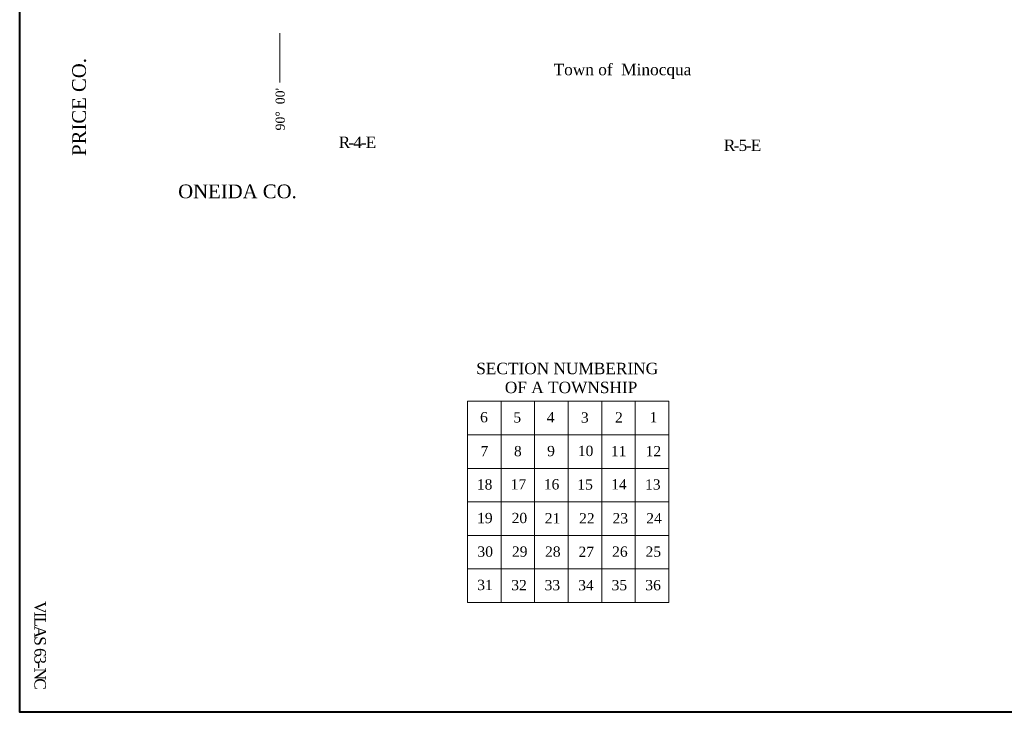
# Model space of a CAD drawing. Extents: x 290250 to 590026, y 44066 to 275711.
# Tile 1 of 121: x 290250 to 367712, y 44066 to 98601. Entities that reach past the tile are written whole.
import ezdxf

# ---------------------------------------------------------------- set-up
doc = ezdxf.new("R2010")
doc.units = 0
doc.header["$MEASUREMENT"] = 0
for name, color, linetype, lineweight in [('C_per_lat_long', 240, 'Continuous', 9), ('C_per_section_grid', 240, 'Continuous', 13), ('C_per_sheet_border', 240, 'Continuous', 40), ('C_per_txt_blk', 240, 'Continuous', 20)]:
    doc.layers.add(name, color=color, linetype=linetype, lineweight=lineweight)
doc.layers.add('C_per_txt_county_name', color=240, linetype='Continuous')
doc.styles.add('Times New Roman', font='times.ttf')

msp = doc.modelspace()

# ---------------------------------------------------------------- linework, layer by layer
at = {"layer": 'C_per_lat_long', "ltscale": 0.5}
msp.add_line((310709, 97540, 70), (310709, 93653, 70), dxfattribs=at)
at = {"layer": 'C_per_section_grid', "ltscale": 0.5}
for p, q in [((325481, 68553, 70), (341321, 68553, 70)), ((325481, 52713, 70), (325481, 68553, 70)), ((328121, 52732, 70), (328121, 68572, 70)), ((330761, 52732, 70), (330761, 68572, 70)), ((333401, 52732, 70), (333401, 68572, 70)), ((336041, 52732, 70), (336041, 68572, 70)), ((338681, 52732, 70), (338681, 68572, 70)), ((341321, 52713, 70), (341321, 68553, 70)), ((325481, 65913, 70), (341321, 65913, 70)), ((325481, 63273, 70), (341321, 63273, 70)), ((325481, 60633, 70), (341321, 60633, 70)), ((325481, 57993, 70), (341321, 57993, 70)), ((325481, 55353, 70), (341321, 55353, 70)), ((325481, 52713, 70), (341321, 52713, 70))]:
    msp.add_line(p, q, dxfattribs=at)
at = {"layer": 'C_per_sheet_border', "ltscale": 0.5, "elevation": 100, "flags": 128}
msp.add_lwpolyline([(290250, 275711), (590026, 275711), (590026, 44066), (290250, 44066), (290250, 275711)], dxfattribs=at)

# ---------------------------------------------------------------- texts
at = {"layer": 'C_per_txt_blk', "ltscale": 0.5, "line_spacing_factor": 0.8, "style": 'Times New Roman'}
for s, insert, char_height, attachment_point, rotation in [('{\\C256;Town of  Minocqua}', (337672, 94529, 60), 900, 5, 0), ("{\\C256;90%%d  00'}", (310749, 91550, 60), 720, 5, 90), ('{\\T0.75;\\C256;R-4-E}', (316759, 88945, 60), 900, 5, 0), ('{\\T0.75;\\C256;R-5-E}', (347062, 88704, 60), 900, 5, 360), ('{\\C256;SECTION NUMBERING}', (333323, 71132, 60), 900, 5, 360), ('{\\C256;OF A TOWNSHIP}', (333629, 69637, 60), 900, 5, 0), ('{\\C256;5}', (329396, 67283, 60), 810, 5, 0), ('{\\C256;4}', (332019, 67295, 60), 810, 5, 0), ('{\\C256;3}', (334708, 67273, 60), 810, 5, 360), ('{\\C256;2}', (337084, 67285, 60), 810, 4, 360), ('{\\C256;1}', (339807, 67301, 60), 810, 4, 360), ('{\\C256;7}', (326810, 64628, 60), 810, 5, 0), ('{\\C256;8}', (329440, 64625, 60), 810, 5, 0), ('{\\C256;9}', (332050, 64632, 60), 810, 5, 360), ('{\\C256;10}', (334770, 64642, 60), 810, 5, 0), ('{\\C256;11}', (337376, 64631, 60), 810, 5, 360), ('{\\C256;12}', (340105, 64626, 60), 810, 5, 360), ('{\\C256;18}', (326827, 62006, 60), 810, 5, 360), ('{\\C256;17}', (329491, 62017, 60), 810, 5, 0), ('{\\C256;15}', (334735, 61999, 60), 810, 5, 360), ('{\\C256;14}', (337392, 62016, 60), 810, 5, 360), ('{\\C256;13}', (340060, 61998, 60), 810, 5, 360), ('{\\C256;19}', (326845, 59357, 60), 810, 5, 0), ('{\\C256;20}', (329563, 59360, 60), 810, 5, 0), ('{\\C256;21}', (332169, 59343, 60), 810, 5, 0), ('{\\C256;22}', (334869, 59342, 60), 810, 5, 0), ('{\\C256;23}', (337499, 59342, 60), 810, 5, 360), ('{\\C256;24}', (340152, 59344, 60), 810, 5, 360), ('{\\C256;30}', (326873, 56715, 60), 810, 5, 0), ('{\\C256;29}', (329587, 56716, 60), 810, 5, 360), ('{\\C256;28}', (332191, 56711, 60), 810, 5, 360), ('{\\C256;27}', (334824, 56703, 60), 810, 5, 0), ('{\\C256;26}', (337471, 56714, 60), 810, 5, 360), ('{\\C256;25}', (340099, 56712, 60), 810, 5, 360), ('{\\C256;31}', (326859, 54088, 60), 810, 5, 360), ('{\\C256;32}', (329538, 54075, 60), 810, 5, 0), ('{\\C256;33}', (332159, 54075, 60), 810, 5, 0), ('{\\C256;34}', (334800, 54068, 60), 810, 5, 0), ('{\\C256;35}', (337427, 54074, 60), 810, 5, 360), ('{\\C256;36}', (340082, 54077, 60), 810, 5, 360), ('{\\T0.75;\\C256;VILAS 63-NC}', (291854, 49397, 60), 900, 5, 270)]:
    msp.add_mtext(s, dxfattribs=dict(at, insert=insert, char_height=char_height, attachment_point=attachment_point, rotation=rotation))
at = {"layer": 'C_per_txt_blk', "ltscale": 0.5, "char_height": 810, "attachment_point": 5, "line_spacing_factor": 0.8, "style": 'Times New Roman'}
for s, insert in [('{\\C256;6}', (326775, 67297, 60)), ('{\\C256;16}', (332096, 62013, 60))]:
    msp.add_mtext(s, dxfattribs=dict(at, insert=insert))
at = {"layer": 'C_per_txt_county_name', "ltscale": 0.5, "char_height": 1080, "attachment_point": 5, "line_spacing_factor": 0.8, "style": 'Times New Roman'}
for s, insert, rotation in [('{\\C256;PRICE CO.}', (294932, 91726, 70), 90), ('{\\C256;ONEIDA CO.}', (307384, 85071, 70), 0)]:
    msp.add_mtext(s, dxfattribs=dict(at, insert=insert, rotation=rotation))

doc.saveas('drawing.dxf')
